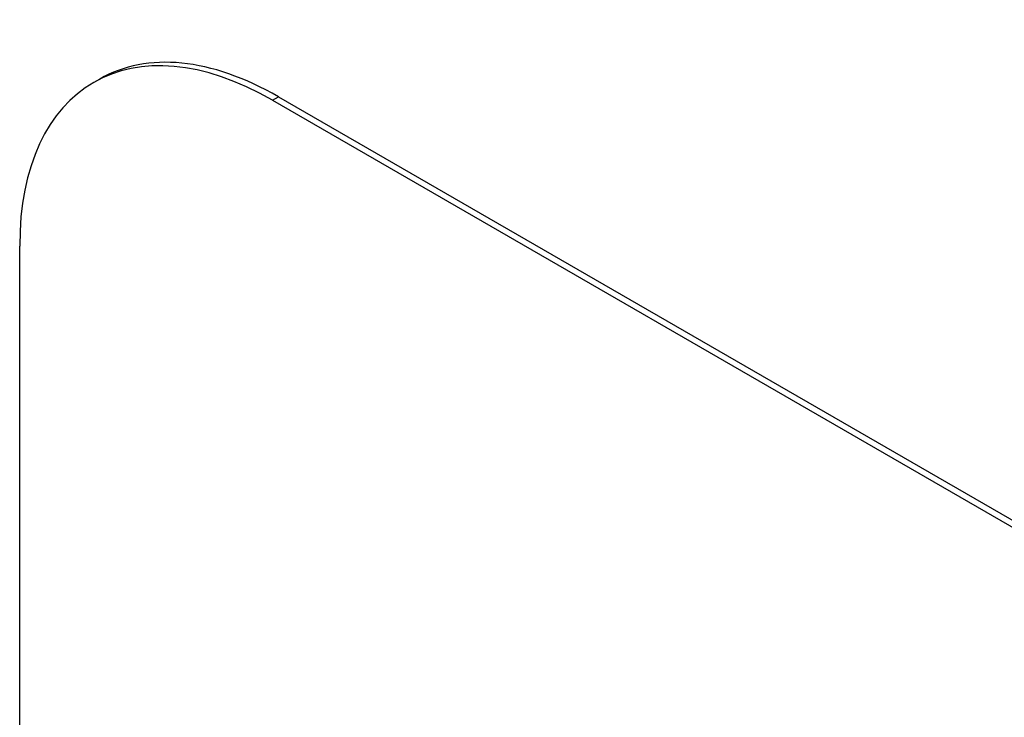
# Model space of a CAD drawing. Header units: inches. Extents: x 25 to 627, y 68 to 290.
# Tile 182 of 250: x 571.236 to 571.925, y 259.321 to 259.809. Entities that reach past the tile are written whole.
import ezdxf

# ---------------------------------------------------------------- set-up
doc = ezdxf.new("R2010")
doc.units = ezdxf.units.IN
doc.header["$MEASUREMENT"] = 0
doc.layers.add('Visible Edges(ANSI)', color=7, linetype='Continuous', lineweight=25)
doc.layers.add('Visible Tangent Edges(ANSI)', color=7, linetype='Continuous', lineweight=25)

msp = doc.modelspace()

# ---------------------------------------------------------------- linework, layer by layer
at = {"layer": 'Visible Edges(ANSI)'}
for p, q in [((571.29245, 259.76743), (571.2882, 259.76498)), ((571.41745, 259.75505), (573.53877, 258.5303)), ((571.4132, 259.7526), (573.53452, 258.52785)), ((571.23643, 258.42579), (571.23643, 259.65053))]:
    msp.add_line(p, q, dxfattribs=at)
for centre, end_param in [((571.4132, 259.54847), 7.068583), ((571.41745, 259.55092), 6.283185)]:
    msp.add_ellipse(centre, major_axis=(-0.125, 0.21651), ratio=0.57735, start_param=5.497787, end_param=end_param, dxfattribs=at)
at = {"layer": 'Visible Tangent Edges(ANSI)'}
msp.add_line((571.4132, 259.7526), (571.41745, 259.75505), dxfattribs=at)

doc.saveas('drawing.dxf')
